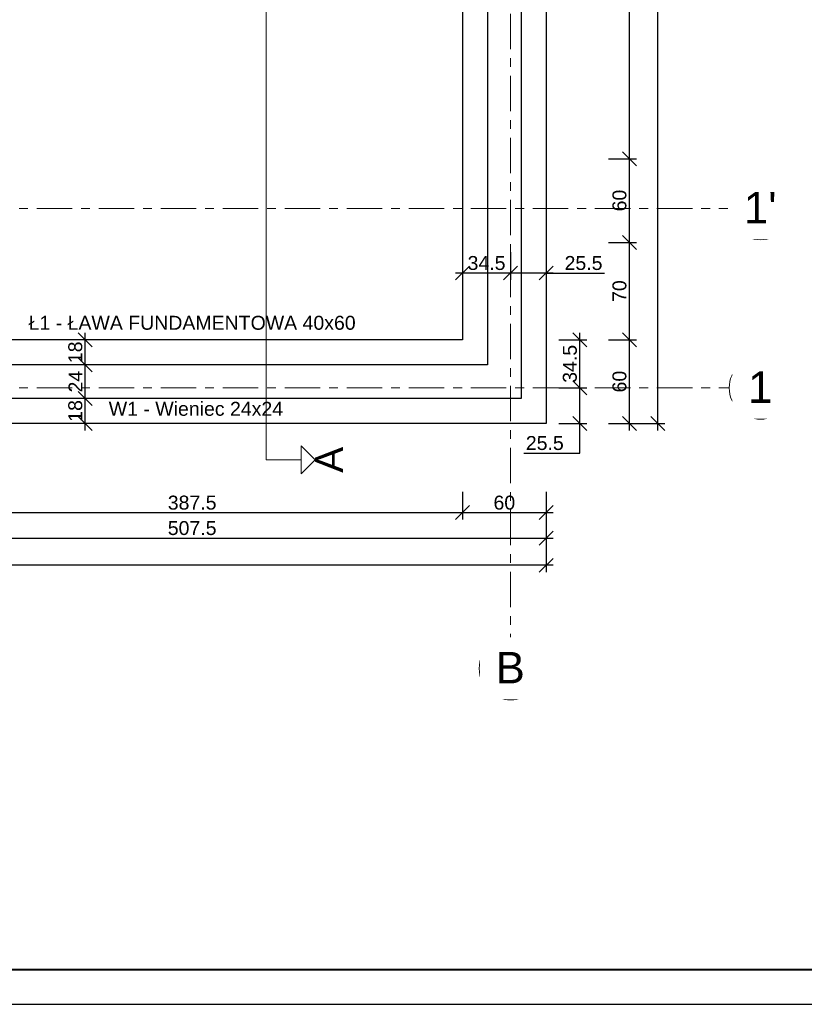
# Model space of a CAD drawing. Header units: centimetres. Extents: x 30569 to 37228, y -36705 to -28476.
# Tile 27 of 29: x 31699 to 32261, y -29961 to -29255. Entities that reach past the tile are written whole.
import ezdxf
from ezdxf.enums import TextEntityAlignment as Align

# ---------------------------------------------------------------- set-up
doc = ezdxf.new("R2010")
doc.units = ezdxf.units.CM
doc.linetypes.add('Linia siatki', pattern=[2.2225, 1.27, -0.3175, 0.3175, -0.3175])
for name, color, linetype in [('A4', 3, 'Continuous'), ('cienka', 1, 'Continuous'), ('konstrukcja', 2, 'Continuous'), ('opis', 1, 'Continuous'), ('Wymiary', 1, 'Continuous')]:
    doc.layers.add(name, color=color, linetype=linetype)
for name, color, linetype, lineweight in [('ramka', 3, 'Continuous', 40), ('S-GRID', 7, 'Continuous', 5), ('S-GRID-IDEN', 7, 'Continuous', 5)]:
    doc.layers.add(name, color=color, linetype=linetype, lineweight=lineweight)
doc.styles.add('Arial_2', font='arial.ttf', dxfattribs={"height": 22.5})
doc.styles.add('Arial_PMR', font='arial.ttf')
doc.styles.get("Standard").update_dxf_attribs({"font": 'arial.ttf'})
doc.dimstyles.new('wymiar', dxfattribs={"dimtxt": 10, "dimasz": 10, "dimexe": 5, "dimexo": 5, "dimgap": 2, "dimtad": 1, "dimtoh": 1, "dimdec": 0, "dimzin": 0, "dimdsep": 46, "dimtxsty": 'Standard', "dimblk": 'OBLIQUE', "dimcen": 0.09, "dimdle": 5, "dimadec": 1, "dimazin": 0, "dimtfac": 1, "dimtdec": 4, "dimtofl": 0, "dimtmove": 0, "dimatfit": 3, "dimfxl": 15, "dimfxlon": 1, "dimtolj": 1, "dimtzin": 0, "dimarcsym": 0})

# ---------------------------------------------------------------- blocks, each defined once
blk = doc.blocks.new('_OBLIQUE')
at = {"color": 0, "linetype": 'ByBlock'}
blk.add_line((-0.5, -0.5), (0.5, 0.5), dxfattribs=at)
blk = doc.blocks.new('*D15')
at = {"layer": 'Defpoints', "color": 0, "transparency": 16777216}
for p in [(31568.33, -29544.15), (32075.88, -29544.15), (32075.88, -29626.31)]:
    blk.add_point(p, dxfattribs=at)
at = {"layer": 'Wymiary', "color": 0, "lineweight": -2, "transparency": 16777216}
for p, q in [((31568.33, -29611.31), (31568.33, -29631.31)), ((32075.88, -29611.31), (32075.88, -29631.31)), ((31563.33, -29626.31), (32080.88, -29626.31))]:
    blk.add_line(p, q, dxfattribs=at)
at = {"layer": 'Wymiary', "color": 0, "linetype": 'ByBlock', "lineweight": -2, "transparency": 16777216, "xscale": 10, "yscale": 10, "zscale": 10, "rotation": 180}
blk.add_blockref('_OBLIQUE', (31568.33, -29626.31), dxfattribs=at)
at = {"layer": 'Wymiary', "color": 0, "linetype": 'ByBlock', "lineweight": -2, "transparency": 16777216, "xscale": 10, "yscale": 10, "zscale": 10}
blk.add_blockref('_OBLIQUE', (32075.88, -29626.31), dxfattribs=at)
at = {"layer": 'Wymiary', "color": 0, "transparency": 16777216, "insert": (31822.11, -29619.2), "char_height": 10, "attachment_point": 5}
blk.add_mtext('\\A1;507.5', dxfattribs=at)
blk = doc.blocks.new('*D16')
at = {"layer": 'Defpoints', "color": 0, "transparency": 16777216}
for p in [(30939.98, -29544.15), (32075.88, -29544.15), (30939.98, -29645.86)]:
    blk.add_point(p, dxfattribs=at)
at = {"layer": 'Wymiary', "color": 0, "lineweight": -2, "transparency": 16777216}
for p, q in [((30939.98, -29630.86), (30939.98, -29650.86)), ((32075.88, -29630.86), (32075.88, -29650.86)), ((32080.88, -29645.86), (30934.98, -29645.86))]:
    blk.add_line(p, q, dxfattribs=at)
at = {"layer": 'Wymiary', "color": 0, "linetype": 'ByBlock', "lineweight": -2, "transparency": 16777216, "xscale": 10, "yscale": 10, "zscale": 10, "rotation": 180}
blk.add_blockref('_OBLIQUE', (30939.98, -29645.86), dxfattribs=at)
at = {"layer": 'Wymiary', "color": 0, "linetype": 'ByBlock', "lineweight": -2, "transparency": 16777216, "xscale": 10, "yscale": 10, "zscale": 10}
blk.add_blockref('_OBLIQUE', (32075.88, -29645.86), dxfattribs=at)
at = {"layer": 'Wymiary', "color": 0, "transparency": 16777216, "insert": (31507.93, -29638.75), "char_height": 10, "attachment_point": 5}
blk.add_mtext('\\A1;1136', dxfattribs=at)
blk = doc.blocks.new('*D22')
at = {"layer": 'Defpoints', "color": 0, "transparency": 16777216}
for p in [(31628.33, -29484.15), (32015.88, -29484.15), (32015.88, -29608.08)]:
    blk.add_point(p, dxfattribs=at)
at = {"layer": 'Wymiary', "color": 0, "lineweight": -2, "transparency": 16777216}
for p, q in [((31628.33, -29593.08), (31628.33, -29613.08)), ((32015.88, -29593.08), (32015.88, -29613.08)), ((31623.33, -29608.08), (32020.88, -29608.08))]:
    blk.add_line(p, q, dxfattribs=at)
at = {"layer": 'Wymiary', "color": 0, "linetype": 'ByBlock', "lineweight": -2, "transparency": 16777216, "xscale": 10, "yscale": 10, "zscale": 10, "rotation": 180}
blk.add_blockref('_OBLIQUE', (31628.33, -29608.08), dxfattribs=at)
at = {"layer": 'Wymiary', "color": 0, "linetype": 'ByBlock', "lineweight": -2, "transparency": 16777216, "xscale": 10, "yscale": 10, "zscale": 10}
blk.add_blockref('_OBLIQUE', (32015.88, -29608.08), dxfattribs=at)
at = {"layer": 'Wymiary', "color": 0, "transparency": 16777216, "insert": (31822.11, -29600.97), "char_height": 10, "attachment_point": 5}
blk.add_mtext('\\A1;387.5', dxfattribs=at)
blk = doc.blocks.new('*D23')
at = {"layer": 'Defpoints', "color": 0, "transparency": 16777216}
for p in [(32015.88, -29484.15), (32075.88, -29544.15), (32075.88, -29608.08)]:
    blk.add_point(p, dxfattribs=at)
at = {"layer": 'Wymiary', "color": 0, "lineweight": -2, "transparency": 16777216}
for p, q in [((32015.88, -29593.08), (32015.88, -29613.08)), ((32075.88, -29593.08), (32075.88, -29613.08)), ((32010.88, -29608.08), (32080.88, -29608.08))]:
    blk.add_line(p, q, dxfattribs=at)
at = {"layer": 'Wymiary', "color": 0, "linetype": 'ByBlock', "lineweight": -2, "transparency": 16777216, "xscale": 10, "yscale": 10, "zscale": 10, "rotation": 180}
blk.add_blockref('_OBLIQUE', (32015.88, -29608.08), dxfattribs=at)
at = {"layer": 'Wymiary', "color": 0, "linetype": 'ByBlock', "lineweight": -2, "transparency": 16777216, "xscale": 10, "yscale": 10, "zscale": 10}
blk.add_blockref('_OBLIQUE', (32075.88, -29608.08), dxfattribs=at)
at = {"layer": 'Wymiary', "color": 0, "transparency": 16777216, "insert": (32045.88, -29600.97), "char_height": 10, "attachment_point": 5}
blk.add_mtext('\\A1;60', dxfattribs=at)
blk = doc.blocks.new('*D28')
at = {"layer": 'Defpoints', "color": 0, "transparency": 16777216}
for p in [(32075.88, -28708.25), (32155.91, -28708.25), (32075.88, -29544.15)]:
    blk.add_point(p, dxfattribs=at)
at = {"layer": 'Wymiary', "color": 0, "lineweight": -2, "transparency": 16777216}
for p, q in [((32155.91, -29549.15), (32155.91, -28703.25)), ((32140.91, -28708.25), (32160.91, -28708.25)), ((32140.91, -29544.15), (32160.91, -29544.15))]:
    blk.add_line(p, q, dxfattribs=at)
at = {"layer": 'Wymiary', "color": 0, "linetype": 'ByBlock', "lineweight": -2, "transparency": 16777216, "xscale": 10, "yscale": 10, "zscale": 10}
for p, rotation in [((32155.91, -28708.25), 90), ((32155.91, -29544.15), 270)]:
    blk.add_blockref('_OBLIQUE', p, dxfattribs=dict(at, rotation=rotation))
at = {"layer": 'Wymiary', "color": 0, "transparency": 16777216, "insert": (32148.8, -29126.2), "char_height": 10, "attachment_point": 5, "rotation": 90}
blk.add_mtext('\\A1;836', dxfattribs=at)
blk = doc.blocks.new('*D29')
at = {"layer": 'Defpoints', "color": 0, "transparency": 16777216}
for p in [(32015.88, -29484.15), (32135.54, -29484.15), (32075.88, -29544.15)]:
    blk.add_point(p, dxfattribs=at)
at = {"layer": 'Wymiary', "color": 0, "lineweight": -2, "transparency": 16777216}
for p, q in [((32135.54, -29549.15), (32135.54, -29479.15)), ((32120.54, -29484.15), (32140.54, -29484.15)), ((32120.54, -29544.15), (32140.54, -29544.15))]:
    blk.add_line(p, q, dxfattribs=at)
at = {"layer": 'Wymiary', "color": 0, "linetype": 'ByBlock', "lineweight": -2, "transparency": 16777216, "xscale": 10, "yscale": 10, "zscale": 10}
for p, rotation in [((32135.54, -29484.15), 90), ((32135.54, -29544.15), 270)]:
    blk.add_blockref('_OBLIQUE', p, dxfattribs=dict(at, rotation=rotation))
at = {"layer": 'Wymiary', "color": 0, "transparency": 16777216, "insert": (32128.43, -29514.15), "char_height": 10, "attachment_point": 5, "rotation": 90}
blk.add_mtext('\\A1;60', dxfattribs=at)
blk = doc.blocks.new('*D30')
at = {"layer": 'Defpoints', "color": 0, "transparency": 16777216}
for p in [(31568.33, -29414.33), (32135.54, -29414.33), (32015.88, -29484.15)]:
    blk.add_point(p, dxfattribs=at)
at = {"layer": 'Wymiary', "color": 0, "lineweight": -2, "transparency": 16777216}
for p, q in [((32135.54, -29489.15), (32135.54, -29409.33)), ((32120.54, -29414.33), (32140.54, -29414.33)), ((32120.54, -29484.15), (32140.54, -29484.15))]:
    blk.add_line(p, q, dxfattribs=at)
at = {"layer": 'Wymiary', "color": 0, "linetype": 'ByBlock', "lineweight": -2, "transparency": 16777216, "xscale": 10, "yscale": 10, "zscale": 10}
for p, rotation in [((32135.54, -29414.33), 90), ((32135.54, -29484.15), 270)]:
    blk.add_blockref('_OBLIQUE', p, dxfattribs=dict(at, rotation=rotation))
at = {"layer": 'Wymiary', "color": 0, "transparency": 16777216, "insert": (32128.43, -29449.24), "char_height": 10, "attachment_point": 5, "rotation": 90}
blk.add_mtext('\\A1;70', dxfattribs=at)
blk = doc.blocks.new('*D31')
at = {"layer": 'Defpoints', "color": 0, "transparency": 16777216}
for p in [(31628.33, -29354.33), (32135.54, -29354.33), (31568.33, -29414.33)]:
    blk.add_point(p, dxfattribs=at)
at = {"layer": 'Wymiary', "color": 0, "lineweight": -2, "transparency": 16777216}
for p, q in [((32135.54, -29419.33), (32135.54, -29349.33)), ((32120.54, -29354.33), (32140.54, -29354.33)), ((32120.54, -29414.33), (32140.54, -29414.33))]:
    blk.add_line(p, q, dxfattribs=at)
at = {"layer": 'Wymiary', "color": 0, "linetype": 'ByBlock', "lineweight": -2, "transparency": 16777216, "xscale": 10, "yscale": 10, "zscale": 10}
for p, rotation in [((32135.54, -29354.33), 90), ((32135.54, -29414.33), 270)]:
    blk.add_blockref('_OBLIQUE', p, dxfattribs=dict(at, rotation=rotation))
at = {"layer": 'Wymiary', "color": 0, "transparency": 16777216, "insert": (32128.43, -29384.33), "char_height": 10, "attachment_point": 5, "rotation": 90}
blk.add_mtext('\\A1;60', dxfattribs=at)
blk = doc.blocks.new('*D32')
at = {"layer": 'Defpoints', "color": 0, "transparency": 16777216}
for p in [(32015.88, -28768.25), (32135.54, -28768.25), (31628.33, -29354.33)]:
    blk.add_point(p, dxfattribs=at)
at = {"layer": 'Wymiary', "color": 0, "lineweight": -2, "transparency": 16777216}
for p, q in [((32135.54, -29359.33), (32135.54, -28763.25)), ((32120.54, -28768.25), (32140.54, -28768.25)), ((32120.54, -29354.33), (32140.54, -29354.33))]:
    blk.add_line(p, q, dxfattribs=at)
at = {"layer": 'Wymiary', "color": 0, "linetype": 'ByBlock', "lineweight": -2, "transparency": 16777216, "xscale": 10, "yscale": 10, "zscale": 10}
for p, rotation in [((32135.54, -28768.25), 90), ((32135.54, -29354.33), 270)]:
    blk.add_blockref('_OBLIQUE', p, dxfattribs=dict(at, rotation=rotation))
at = {"layer": 'Wymiary', "color": 0, "transparency": 16777216, "insert": (32128.43, -29061.29), "char_height": 10, "attachment_point": 5, "rotation": 90}
blk.add_mtext('\\A1;586', dxfattribs=at)
blk = doc.blocks.new('Siatka - M_Symbol siatki - okrąg mniejszy-7853319-__-00_00 Przyziemie PB')
at = {"layer": 'S-GRID-IDEN'}
blk.add_circle((0, 0), 0.45, dxfattribs=at)
blk = doc.blocks.new('G$C6D5DEF1F')
at = {"layer": 'S-GRID', "color": 9, "linetype": 'Linia siatki', "ltscale": 20, "true_color": 0xc0c0c0}
blk.add_line((45, 352.37), (1474.79, 352.37), dxfattribs=at)
at = {"layer": 'S-GRID-IDEN', "xscale": 49.99999999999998, "yscale": 49.99999999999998, "zscale": 49.99999999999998}
for p, rotation in [((1497.29, 352.37), 269.9999999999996), ((1497.29, 223.7), 269.9999999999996), ((1318.08, 22.5), 180)]:
    blk.add_blockref('Siatka - M_Symbol siatki - okrąg mniejszy-7853319-__-00_00 Przyziemie PB', p, dxfattribs=dict(at, rotation=rotation))
at = {"layer": 'S-GRID-IDEN', "char_height": 22.5, "attachment_point": 1, "style": 'Arial_2', "bg_fill": 2}
for s, insert, width in [("1'", (1485.26, 364.13), 28.4599), ('\\fArial|b0|i0|c238|p34|;1', (1488.23, 235.46), 21.2447), ('\\fArial|b0|i0|c238|p34|;B', (1307.34, 34.39), 25.654)]:
    blk.add_mtext(s, dxfattribs=dict(at, insert=insert, width=width))
at = {"layer": 'S-GRID', "color": 9, "linetype": 'Linia siatki', "ltscale": 20, "true_color": 0xc0c0c0}
for p, q in [((1318.08, 1158.64), (1318.08, 45)), ((45, 223.7), (1474.79, 223.7))]:
    blk.add_line(p, q, dxfattribs=at)
blk = doc.blocks.new('*D36')
at = {"layer": 'Defpoints', "color": 0, "transparency": 16777216}
for p in [(31745.51, -29526.15), (31776.54, -29526.15), (31776.54, -29544.15)]:
    blk.add_point(p, dxfattribs=at)
at = {"layer": 'Wymiary', "color": 0, "lineweight": -2, "transparency": 16777216}
for p, q in [((31745.51, -29549.15), (31745.51, -29521.15)), ((31760.51, -29526.15), (31740.51, -29526.15)), ((31760.51, -29544.15), (31740.51, -29544.15))]:
    blk.add_line(p, q, dxfattribs=at)
at = {"layer": 'Wymiary', "color": 0, "linetype": 'ByBlock', "lineweight": -2, "transparency": 16777216, "xscale": 10, "yscale": 10, "zscale": 10}
for p, rotation in [((31745.51, -29526.15), 90), ((31745.51, -29544.15), 270)]:
    blk.add_blockref('_OBLIQUE', p, dxfattribs=dict(at, rotation=rotation))
at = {"layer": 'Wymiary', "color": 0, "transparency": 16777216, "insert": (31738.4, -29535.15), "char_height": 10, "attachment_point": 5, "rotation": 90}
blk.add_mtext('\\A1;18', dxfattribs=at)
blk = doc.blocks.new('*D37')
at = {"layer": 'Defpoints', "color": 0, "transparency": 16777216}
for p in [(31745.51, -29502.15), (31776.54, -29502.15), (31776.54, -29526.15)]:
    blk.add_point(p, dxfattribs=at)
at = {"layer": 'Wymiary', "color": 0, "lineweight": -2, "transparency": 16777216}
for p, q in [((31745.51, -29531.15), (31745.51, -29497.15)), ((31760.51, -29502.15), (31740.51, -29502.15)), ((31760.51, -29526.15), (31740.51, -29526.15))]:
    blk.add_line(p, q, dxfattribs=at)
at = {"layer": 'Wymiary', "color": 0, "linetype": 'ByBlock', "lineweight": -2, "transparency": 16777216, "xscale": 10, "yscale": 10, "zscale": 10}
for p, rotation in [((31745.51, -29502.15), 90), ((31745.51, -29526.15), 270)]:
    blk.add_blockref('_OBLIQUE', p, dxfattribs=dict(at, rotation=rotation))
at = {"layer": 'Wymiary', "color": 0, "transparency": 16777216, "insert": (31738.49, -29514.15), "char_height": 10, "attachment_point": 5, "rotation": 90}
blk.add_mtext('\\A1;24', dxfattribs=at)
blk = doc.blocks.new('*D38')
at = {"layer": 'Defpoints', "color": 0, "transparency": 16777216}
for p in [(31745.51, -29484.15), (31776.54, -29484.15), (31776.54, -29502.15)]:
    blk.add_point(p, dxfattribs=at)
at = {"layer": 'Wymiary', "color": 0, "lineweight": -2, "transparency": 16777216}
for p, q in [((31745.51, -29507.15), (31745.51, -29479.15)), ((31760.51, -29484.15), (31740.51, -29484.15)), ((31760.51, -29502.15), (31740.51, -29502.15))]:
    blk.add_line(p, q, dxfattribs=at)
at = {"layer": 'Wymiary', "color": 0, "linetype": 'ByBlock', "lineweight": -2, "transparency": 16777216, "xscale": 10, "yscale": 10, "zscale": 10}
for p, rotation in [((31745.51, -29484.15), 90), ((31745.51, -29502.15), 270)]:
    blk.add_blockref('_OBLIQUE', p, dxfattribs=dict(at, rotation=rotation))
at = {"layer": 'Wymiary', "color": 0, "transparency": 16777216, "insert": (31738.4, -29493.15), "char_height": 10, "attachment_point": 5, "rotation": 90}
blk.add_mtext('\\A1;18', dxfattribs=at)
blk = doc.blocks.new('*D57')
at = {"layer": 'Defpoints', "color": 0, "transparency": 16777216}
for p in [(32075.88, -29518.65), (32100, -29518.65), (32075.88, -29544.15)]:
    blk.add_point(p, dxfattribs=at)
at = {"layer": 'Wymiary', "color": 0, "lineweight": -2, "transparency": 16777216}
for p, q in [((32100, -29549.15), (32100, -29513.65)), ((32085, -29518.65), (32105, -29518.65)), ((32085, -29544.15), (32105, -29544.15)), ((32100, -29565.35), (32100, -29544.15)), ((32059.78, -29565.35), (32100, -29565.35))]:
    blk.add_line(p, q, dxfattribs=at)
at = {"layer": 'Wymiary', "color": 0, "linetype": 'ByBlock', "lineweight": -2, "transparency": 16777216, "xscale": 10, "yscale": 10, "zscale": 10}
for p, rotation in [((32100, -29518.65), 90), ((32100, -29544.15), 270)]:
    blk.add_blockref('_OBLIQUE', p, dxfattribs=dict(at, rotation=rotation))
at = {"layer": 'Wymiary', "color": 0, "transparency": 16777216, "insert": (32074.89, -29558.24), "char_height": 10, "attachment_point": 5}
blk.add_mtext('\\A1;25.5', dxfattribs=at)
blk = doc.blocks.new('*D58')
at = {"layer": 'Defpoints', "color": 0, "transparency": 16777216}
for p in [(32015.88, -29484.15), (32100, -29484.15), (32075.88, -29518.65)]:
    blk.add_point(p, dxfattribs=at)
at = {"layer": 'Wymiary', "color": 0, "lineweight": -2, "transparency": 16777216}
for p, q in [((32100, -29523.65), (32100, -29479.15)), ((32085, -29484.15), (32105, -29484.15)), ((32085, -29518.65), (32105, -29518.65))]:
    blk.add_line(p, q, dxfattribs=at)
at = {"layer": 'Wymiary', "color": 0, "linetype": 'ByBlock', "lineweight": -2, "transparency": 16777216, "xscale": 10, "yscale": 10, "zscale": 10}
for p, rotation in [((32100, -29484.15), 90), ((32100, -29518.65), 270)]:
    blk.add_blockref('_OBLIQUE', p, dxfattribs=dict(at, rotation=rotation))
at = {"layer": 'Wymiary', "color": 0, "transparency": 16777216, "insert": (32092.89, -29501.4), "char_height": 10, "attachment_point": 5, "rotation": 90}
blk.add_mtext('\\A1;34.5', dxfattribs=at)
blk = doc.blocks.new('*D67')
at = {"layer": 'Defpoints', "color": 0, "transparency": 16777216}
for p in [(32050.38, -29412.12), (32075.88, -29412.12), (32050.38, -29436.28)]:
    blk.add_point(p, dxfattribs=at)
at = {"layer": 'Wymiary', "color": 0, "lineweight": -2, "transparency": 16777216}
for p, q in [((32050.38, -29421.28), (32050.38, -29441.28)), ((32075.88, -29421.28), (32075.88, -29441.28)), ((32080.88, -29436.28), (32045.38, -29436.28)), ((32075.88, -29436.28), (32117.77, -29436.28))]:
    blk.add_line(p, q, dxfattribs=at)
at = {"layer": 'Wymiary', "color": 0, "linetype": 'ByBlock', "lineweight": -2, "transparency": 16777216, "xscale": 10, "yscale": 10, "zscale": 10, "rotation": 180}
blk.add_blockref('_OBLIQUE', (32050.38, -29436.28), dxfattribs=at)
at = {"layer": 'Wymiary', "color": 0, "linetype": 'ByBlock', "lineweight": -2, "transparency": 16777216, "xscale": 10, "yscale": 10, "zscale": 10}
blk.add_blockref('_OBLIQUE', (32075.88, -29436.28), dxfattribs=at)
at = {"layer": 'Wymiary', "color": 0, "transparency": 16777216, "insert": (32102.65, -29429.17), "char_height": 10, "attachment_point": 5}
blk.add_mtext('\\A1;25.5', dxfattribs=at)
blk = doc.blocks.new('*D68')
at = {"layer": 'Defpoints', "color": 0, "transparency": 16777216}
for p in [(32015.88, -29352.12), (32050.38, -29412.12), (32015.88, -29436.28)]:
    blk.add_point(p, dxfattribs=at)
at = {"layer": 'Wymiary', "color": 0, "lineweight": -2, "transparency": 16777216}
for p, q in [((32015.88, -29421.28), (32015.88, -29441.28)), ((32050.38, -29421.28), (32050.38, -29441.28)), ((32055.38, -29436.28), (32010.88, -29436.28))]:
    blk.add_line(p, q, dxfattribs=at)
at = {"layer": 'Wymiary', "color": 0, "linetype": 'ByBlock', "lineweight": -2, "transparency": 16777216, "xscale": 10, "yscale": 10, "zscale": 10, "rotation": 180}
blk.add_blockref('_OBLIQUE', (32015.88, -29436.28), dxfattribs=at)
at = {"layer": 'Wymiary', "color": 0, "linetype": 'ByBlock', "lineweight": -2, "transparency": 16777216, "xscale": 10, "yscale": 10, "zscale": 10}
blk.add_blockref('_OBLIQUE', (32050.38, -29436.28), dxfattribs=at)
at = {"layer": 'Wymiary', "color": 0, "transparency": 16777216, "insert": (32033.13, -29429.17), "char_height": 10, "attachment_point": 5}
blk.add_mtext('\\A1;34.5', dxfattribs=at)

msp = doc.modelspace()

# ---------------------------------------------------------------- linework, layer by layer
at = {"layer": 'Defpoints'}
msp.add_lwpolyline([(30568.77, -29960.61), (33168.77, -29960.61), (33168.77, -28475.61), (30568.77, -28475.61)], close=True, dxfattribs=at)
at = {"layer": 'konstrukcja'}
for points in [[(30939.98, -28708.25), (32075.88, -28708.25), (32075.88, -29544.15), (31568.33, -29544.15), (31568.33, -29414.33), (31334.53, -29414.33), (31334.53, -29544.15), (30939.98, -29544.15)], [(30957.98, -28726.25), (32057.88, -28726.25), (32057.88, -29526.15), (31586.33, -29526.15), (31586.33, -29396.33), (31316.53, -29396.33), (31316.53, -29526.15), (30957.98, -29526.15)], [(30981.98, -28750.25), (32033.88, -28750.25), (32033.88, -29502.15), (31610.33, -29502.15), (31610.33, -29372.33), (31292.53, -29372.33), (31292.53, -29502.15), (30981.98, -29502.15)], [(30999.98, -28768.25), (32015.88, -28768.25), (32015.88, -29484.15), (31628.33, -29484.15), (31628.33, -29354.33), (31274.53, -29354.33), (31274.53, -29484.15), (30999.98, -29484.15)]]:
    msp.add_lwpolyline(points, close=True, dxfattribs=at)
at = {"layer": 'ramka'}
msp.add_lwpolyline([(30718.77, -29935.61), (33143.77, -29935.61), (33143.77, -28500.61), (30718.77, -28500.61)], close=True, dxfattribs=at)

# ---------------------------------------------------------------- dimensions: what is measured, and where the dimension line sits
at = {"layer": 'Wymiary'}
for base, p1, p2, picture, middle in [((32155.91, -28708.25), (32075.88, -29544.15), (32075.88, -28708.25), '*D28', (32148.8, -29126.2)), ((32135.54, -28768.25), (31628.33, -29354.33), (32015.88, -28768.25), '*D32', (32128.43, -29061.29)), ((32135.54, -29354.33), (31568.33, -29414.33), (31628.33, -29354.33), '*D31', (32128.43, -29384.33)), ((32135.54, -29414.33), (32015.88, -29484.15), (31568.33, -29414.33), '*D30', (32128.43, -29449.24)), ((32135.54, -29484.15), (32075.88, -29544.15), (32015.88, -29484.15), '*D29', (32128.43, -29514.15))]:
    dim = msp.add_linear_dim(base=base, p1=p1, p2=p2, angle=90, dimstyle='wymiar', override={"dimdec": 1, "dimrnd": 0.5, "dimzin": 8, "dimtxsty": 'Standard', "dimtmove": 1}, dxfattribs=at)
    dim.commit()
    dim.dimension.update_dxf_attribs({"geometry": picture, "text_midpoint": middle})
for base, p1, p2, override, picture, middle in [((32015.88140375, -29608.07669119), (31628.33140374, -29484.15465246), (32015.88140375, -29484.15466136), {"dimdec": 1, "dimrnd": 0.5, "dimzin": 8, "dimtxsty": 'Standard', "dimtmove": 1}, '*D22', (31822.10640374, -29600.96755067)), ((32075.88, -29608.08), (32015.88, -29484.15), (32075.88, -29544.15), {"dimtmove": 1}, '*D23', (32045.88, -29600.97)), ((30939.98, -29645.86), (32075.88, -29544.15), (30939.98, -29544.15), {"dimdec": 1, "dimrnd": 0.5, "dimzin": 8, "dimtxsty": 'Standard', "dimtmove": 1}, '*D16', (31507.93, -29638.75)), ((32075.88140375, -29626.31004291), (31568.33140374, -29544.15465246), (32075.88140375, -29544.1546626), {"dimdec": 1, "dimrnd": 0.5, "dimzin": 8, "dimtxsty": 'Standard', "dimtmove": 1}, '*D15', (31822.10640374, -29619.20431304))]:
    dim = msp.add_linear_dim(base=base, p1=p1, p2=p2, dimstyle='wymiar', override=override, dxfattribs=at)
    dim.commit()
    dim.dimension.update_dxf_attribs({"geometry": picture, "text_midpoint": middle})

# ---------------------------------------------------------------- next in the draw order: block references
msp.add_blockref('G$C6D5DEF1F', (30732.3, -29742.35), dxfattribs=at)

# ---------------------------------------------------------------- next in the draw order: linework, layer by layer
at = {"layer": 'cienka', "lineweight": 0}
for p, q in [((31875.23, -28682.2), (31875.23, -29570.2)), ((31900.23, -29580.2), (31900.23, -29560.2)), ((31900.23, -29560.2), (31910.23, -29570.2)), ((31875.23, -29570.2), (31900.23, -29570.2)), ((31910.23, -29570.2), (31900.23, -29580.2))]:
    msp.add_line(p, q, dxfattribs=at)

# ---------------------------------------------------------------- next in the draw order: texts
at = {"layer": 'A4', "style": 'Arial_PMR', "text_generation_flag": 6}
msp.add_text('A', height=20, rotation=270, dxfattribs=at).set_placement((31910.23, -29570.2), align=Align.TOP_CENTER)
at = {"layer": 'opis', "char_height": 10, "width": 234.4224, "attachment_point": 2}
for s, insert in [('Ł1 - ŁAWA FUNDAMENTOWA 40x60', (31822.11, -29466.97)), ('W1 - Wieniec 24x24', (31824.82, -29528.64))]:
    msp.add_mtext(s, dxfattribs=dict(at, insert=insert))

# ---------------------------------------------------------------- next in the draw order: dimensions: what is measured, and where the dimension line sits
at = {"layer": 'Wymiary'}
dim = msp.add_linear_dim(base=(32015.88, -29436.28), p1=(32050.38, -29412.12), p2=(32015.88, -29352.12), dimstyle='wymiar', override={"dimdec": 1, "dimrnd": 0.5, "dimtxsty": 'Standard', "dimtmove": 1}, dxfattribs=at)
dim.commit()
dim.dimension.update_dxf_attribs({"geometry": '*D68', "text_midpoint": (32033.13, -29429.17)})
dim = msp.add_linear_dim(base=(32050.38, -29436.28), p1=(32075.88, -29412.12), p2=(32050.38, -29412.12), dimstyle='wymiar', override={"dimdec": 1, "dimrnd": 0.5, "dimtxsty": 'Standard', "dimtmove": 1}, dxfattribs=at)
dim.commit()
dim.dimension.update_dxf_attribs({"geometry": '*D67', "text_midpoint": (32102.65, -29436.28), "dimtype": 160})
for base, p1, p2, override, picture, middle in [((31745.51, -29484.15), (31776.54, -29502.15), (31776.54, -29484.15), {"dimtmove": 1}, '*D38', (31738.4, -29493.15)), ((32100, -29484.15), (32075.88, -29518.65), (32015.88, -29484.15), {"dimdec": 1, "dimrnd": 0.5, "dimtmove": 1}, '*D58', (32092.89, -29501.4)), ((31745.51, -29502.15), (31776.54, -29526.15), (31776.54, -29502.15), {"dimtmove": 1}, '*D37', (31738.49, -29514.15))]:
    dim = msp.add_linear_dim(base=base, p1=p1, p2=p2, angle=90, dimstyle='wymiar', override=override, dxfattribs=at)
    dim.commit()
    dim.dimension.update_dxf_attribs({"geometry": picture, "text_midpoint": middle})
dim = msp.add_linear_dim(base=(32100, -29518.65), p1=(32075.88, -29544.15), p2=(32075.88, -29518.65), angle=90, dimstyle='wymiar', override={"dimdec": 1, "dimrnd": 0.5, "dimtmove": 1}, dxfattribs=at)
dim.commit()
dim.dimension.update_dxf_attribs({"geometry": '*D57', "text_midpoint": (32095.66, -29565.35), "dimtype": 160})
dim = msp.add_linear_dim(base=(31745.51, -29526.15), p1=(31776.54, -29544.15), p2=(31776.54, -29526.15), angle=90, dimstyle='wymiar', dxfattribs=at)
dim.commit()
dim.dimension.update_dxf_attribs({"geometry": '*D36', "text_midpoint": (31738.4, -29535.15)})

doc.saveas('drawing.dxf')
